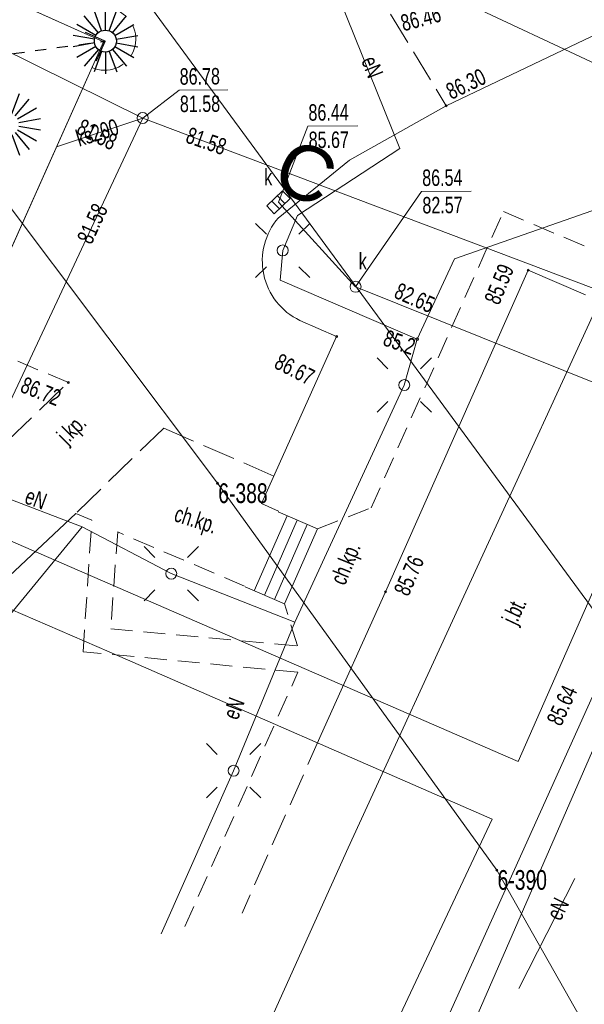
# Model space of a CAD drawing. Header units: metres. Extents: x 7446797 to 7447602, y 5789497 to 5790002.
# Tile 20 of 66: x 7447257 to 7447282, y 5789765 to 5789810. Entities that reach past the tile are written whole.
import ezdxf
from ezdxf.xclip import XClip

# ---------------------------------------------------------------- set-up
doc = ezdxf.new("R2010")
doc.units = ezdxf.units.M
doc.header["$MEASUREMENT"] = 0
doc.header["$XCLIPFRAME"] = 0
for name, pattern in [('2_KTCR02', [1.5, 1, -0.5]), ('2_KTJZ01', [2, 1.5, -0.5]), ('GUZ', [1, 0.5, -0.5])]:
    doc.linetypes.add(name, pattern=pattern)
doc.layers.add('700-L Mapa 1_500 dwg', color=7, linetype='Continuous')
for name, color, linetype, lineweight in [('713-L Obiekty-budynki1', 7, 'Continuous', 13), ('720-L Oznakowanie lądowiska1', 7, 'Continuous', 13), ('720-L Oznakowanie lądowiska176', 203, 'Continuous', 25), ('798-L Zakres inwestycji9', 142, 'Continuous', 70), ('EL-INST_EL', 1, 'GUZ', 25), ('EL_SCHEM', 1, 'Continuous', 25), ('ex_02_DXF_MZ_9_Dzialki7', 9, 'Continuous', 18), ('ex_02_DXF_MZ_9_EGBB_L_07', 9, 'Continuous', 18), ('ex_02_DXF_MZ_9_KTCR_E_T_17', 9, 'Continuous', 18), ('ex_02_DXF_MZ_9_KTCR_L_17', 9, 'Continuous', 18), ('ex_02_DXF_MZ_9_KTJZ_E_T_07', 9, 'Continuous', 18), ('ex_02_DXF_MZ_9_KTJZ_L_07', 9, 'Continuous', 18), ('ex_02_DXF_MZ_9_KTKR_L_07', 9, 'Continuous', 18), ('ex_02_DXF_MZ_9_KTOK_L_57', 9, 'Continuous', 18), ('ex_02_DXF_MZ_9_Numery_punktow7', 9, 'Continuous', 18), ('ex_02_DXF_MZ_9_Punkty7', 9, 'Continuous', 18), ('ex_02_DXF_MZ_9_RTPW_T_17', 9, 'Continuous', 18), ('ex_02_DXF_MZ_9_SUPC_D_L_1200', 9, 'Continuous', 18), ('ex_02_DXF_MZ_9_SUPE_D_L_31', 9, 'Continuous', 18), ('ex_02_DXF_MZ_9_SUPE_E_T_31', 9, 'Continuous', 18), ('ex_02_DXF_MZ_9_SUPE_L_31', 9, 'Continuous', 18), ('ex_02_DXF_MZ_9_SUPK_D_L_434', 9, 'Continuous', 18), ('ex_02_DXF_MZ_9_SUPK_E_T_434', 9, 'Continuous', 18), ('ex_02_DXF_MZ_9_SUPK_L_034', 9, 'Continuous', 18), ('ex_02_DXF_MZ_9_SUPK_L_434', 9, 'Continuous', 18), ('ex_02_DXF_MZ_9_SUPW_D_L_05', 9, 'Continuous', 18), ('ex_02_DXF_MZ_9_SUSM_T_07', 9, 'Continuous', 18), ('ex_02_DXF_MZ_9_SUSM_T_37', 9, 'Continuous', 18), ('ex_02_DXF_MZ_9_SUTE_T_01', 9, 'Continuous', 18), ('ex_02_DXF_MZ_9_SUTK_T_034', 9, 'Continuous', 18), ('ex_02_DXF_MZ_9_SUUK_D_T_07', 9, 'Continuous', 18), ('ex_02_DXF_MZ_9_SUUK_D_T_234', 9, 'Continuous', 18), ('ex_02_DXF_MZ_9_SUUK_E_T_934', 9, 'Continuous', 18)]:
    doc.layers.add(name, color=color, linetype=linetype, lineweight=lineweight)
doc.styles.add('STYL_AUTOMATYCZNY_1', font='Arial.ttf', dxfattribs={"width": 0.7})
doc.styles.add('STYL_AUTOMATYCZNY_4', font='Arial.ttf')
pattern_1 = [(0, (7447251.9097, 5789835.3271), (0, 0.866025), [0, -0.5]), (0, (7447252.1597, 5789835.7601), (0, 0.866025), [0, -0.5])]

# ---------------------------------------------------------------- blocks, each defined once
blk = doc.blocks.new('Rysunek_1_9', base_point=(7447200, 5789750, -0.867))
at = {"layer": 'ex_02_DXF_MZ_9_Dzialki7', "color": 9, "linetype": 'Continuous', "lineweight": 18}
for p, q in [((7447221.01, 5789848.57, -0.867), (7447265.69, 5789789.08, -0.867)), ((7447247.37, 5789831.63, -0.867), (7447287.42, 5789777.03, -0.867)), ((7447265.69, 5789789.08, -0.867), (7447278.42, 5789771.44, -0.867)), ((7447278.42, 5789771.44, -0.867), (7447290.76, 5789749.67, -0.867))]:
    blk.add_line(p, q, dxfattribs=at)
at = {"layer": 'ex_02_DXF_MZ_9_EGBB_L_07', "color": 9, "linetype": 'Continuous', "lineweight": 18}
for p, q in [((7447247.29, 5789815.15, -0.867), (7447260.5, 5789809.22, -0.867)), ((7447260.5, 5789809.22, -0.867), (7447254.39, 5789795.57, -0.867))]:
    blk.add_line(p, q, dxfattribs=at)
at = {"layer": 'ex_02_DXF_MZ_9_KTCR_L_17', "color": 9, "linetype": '2_KTCR02', "lineweight": 18}
for p, q in [((7447272.69, 5789787.96, -0.867), (7447278.72, 5789801.48, -0.867)), ((7447278.72, 5789801.48, -0.867), (7447284, 5789799.22, -0.867)), ((7447258.89, 5789793.68, -0.867), (7447254.39, 5789795.57, -0.867)), ((7447270.24, 5789787, -0.867), (7447272.69, 5789787.96, -0.867)), ((7447259.96, 5789787.4, -0.867), (7447259.23, 5789787.71, -0.867)), ((7447259.56, 5789781.4, -0.867), (7447259.96, 5789787.4, -0.867)), ((7447261.14, 5789786.86, -0.867), (7447260.82, 5789782.45, -0.867)), ((7447266.92, 5789784.39, -0.867), (7447261.14, 5789786.86, -0.867)), ((7447269.33, 5789781.67, -0.867), (7447268.74, 5789783.58, -0.867)), ((7447260.82, 5789782.45, -0.867), (7447269.33, 5789781.67, -0.867)), ((7447269.35, 5789780.46, -0.867), (7447259.56, 5789781.4, -0.867)), ((7447264.2, 5789768.86, -0.867), (7447269.35, 5789780.46, -0.867))]:
    blk.add_line(p, q, dxfattribs=at)
at = {"layer": 'ex_02_DXF_MZ_9_KTJZ_L_07', "color": 9, "linetype": '2_KTJZ01', "lineweight": 18}
for p, q in [((7447273.58, 5789810.47, -0.867), (7447276.11, 5789806.3, -0.867)), ((7447254.69, 5789789.65, -0.867), (7447258.89, 5789793.68, -0.867)), ((7447263.24, 5789791.6, -0.867), (7447259.23, 5789787.71, -0.867)), ((7447268.26, 5789789.41, -0.867), (7447263.24, 5789791.6, -0.867)), ((7447268.47, 5789787.81, -0.867), (7447267.69, 5789788.16, -0.867)), ((7447270.41, 5789777.62, -0.867), (7447266.81, 5789769.48, -0.867))]:
    blk.add_line(p, q, dxfattribs=at)
blk.add_arc((7447260.545, 5789809.339, -0.867), 1.421, 246.1164, 65.2626, dxfattribs=at)
at = {"layer": 'ex_02_DXF_MZ_9_KTKR_L_07', "color": 9, "linetype": 'Continuous', "lineweight": 18}
for p, q in [((7447276.11, 5789806.3, -0.867), (7447314.86, 5789824.82, -0.867)), ((7447276.11, 5789806.3, -0.867), (7447271.709, 5789803.821, -0.867)), ((7447271.709, 5789803.821, -0.867), (7447268.46, 5789801.18, -0.867)), ((7447279.85, 5789798.8, -0.867), (7447273.35, 5789784.13, -0.867)), ((7447282.46, 5789797.68, -0.867), (7447279.85, 5789798.8, -0.867)), ((7447269.44, 5789796.51, -0.867), (7447271.12, 5789795.78, -0.867)), ((7447271.12, 5789795.78, -0.867), (7447267.69, 5789788.16, -0.867)), ((7447259.23, 5789787.71, -0.867), (7447252.85, 5789781.72, -0.867)), ((7447273.35, 5789784.13, -0.867), (7447270.41, 5789777.62, -0.867))]:
    blk.add_line(p, q, dxfattribs=at)
blk.add_arc((7447270.733, 5789799.219, -0.867), 3.002, 139.22, 244.4831, dxfattribs=at)
at = {"layer": 'ex_02_DXF_MZ_9_KTOK_L_57', "color": 9, "linetype": 'Continuous', "lineweight": 18}
for p, q in [((7447267.366, 5789784.182, -0.867), (7447268.866, 5789787.602, -0.867)), ((7447268.457, 5789787.782, -0.867), (7447270.24, 5789787, -0.867)), ((7447267.824, 5789783.982, -0.867), (7447269.324, 5789787.402, -0.867)), ((7447268.282, 5789783.781, -0.867), (7447269.782, 5789787.201, -0.867)), ((7447268.74, 5789783.58, -0.867), (7447270.24, 5789787, -0.867)), ((7447266.957, 5789784.362, -0.867), (7447268.74, 5789783.58, -0.867))]:
    blk.add_line(p, q, dxfattribs=at)
at = {"layer": 'ex_02_DXF_MZ_9_Punkty7', "color": 9, "linetype": 'Continuous', "lineweight": 18}
for centre in [(7447265.69, 5789789.08, -0.867), (7447278.42, 5789771.44, -0.867)]:
    blk.add_circle(centre, 0.045, dxfattribs=at)
at = {"layer": 'ex_02_DXF_MZ_9_RTPW_T_17', "color": 9, "linetype": 'Continuous', "lineweight": 18}
for centre in [(7447276.11, 5789806.3, -0.867), (7447279.85, 5789798.8, -0.867), (7447271.12, 5789795.78, -0.867), (7447258.89, 5789793.68, -0.867), (7447273.35, 5789784.13, -0.867)]:
    blk.add_circle(centre, 0.045, dxfattribs=at)
at = {"layer": 'ex_02_DXF_MZ_9_SUPC_D_L_1200', "color": 9, "linetype": 'Continuous', "lineweight": 18}
for p, q in [((7447278.744, 5789770.387, -0.867), (7447295.196, 5789807.021, -0.867)), ((7447287.671, 5789795.222, -0.867), (7447279.386, 5789776.398, -0.867)), ((7447244.457, 5789788.44, -0.867), (7447260.749, 5789781.4, -0.867)), ((7447279.386, 5789776.398, -0.867), (7447256.155, 5789786.5, -0.867)), ((7447260.749, 5789781.4, -0.867), (7447278.213, 5789773.762, -0.867)), ((7447278.213, 5789773.762, -0.867), (7447271.821, 5789760.166, -0.867)), ((7447273.31, 5789758.364, -0.867), (7447278.744, 5789770.387, -0.867))]:
    blk.add_line(p, q, dxfattribs=at)
at = {"layer": 'ex_02_DXF_MZ_9_SUPE_D_L_31', "color": 9, "linetype": 'Continuous', "lineweight": 18}
blk.add_line((7447279.426, 5789766.042, -0.867), (7447281.971, 5789771.061, -0.867), dxfattribs=at)
at = {"layer": 'ex_02_DXF_MZ_9_SUPE_L_31', "color": 9, "linetype": 'Continuous', "lineweight": 18}
for p, q in [((7447271.16, 5789811.38, -0.867), (7447274, 5789804.35, -0.867)), ((7447274, 5789804.35, -0.867), (7447269.34, 5789801.29, -0.867)), ((7447286.59, 5789802.86, -0.867), (7447276.49, 5789799.32, -0.867)), ((7447269.34, 5789801.29, -0.867), (7447268.66, 5789799.7, -0.867)), ((7447268.55, 5789798.34, -0.867), (7447268.66, 5789799.7, -0.867)), ((7447276.49, 5789799.32, -0.867), (7447274.79, 5789795.65, -0.867)), ((7447274.79, 5789795.65, -0.867), (7447268.55, 5789798.34, -0.867)), ((7447274.79, 5789795.65, -0.867), (7447274.2, 5789793.56, -0.867)), ((7447274.2, 5789793.56, -0.867), (7447269.21, 5789782.74, -0.867)), ((7447259.52, 5789787.09, -0.867), (7447252.32, 5789789.83, -0.867)), ((7447253.44, 5789779.71, -0.867), (7447259.52, 5789787.09, -0.867)), ((7447263.58, 5789784.96, -0.867), (7447259.52, 5789787.09, -0.867)), ((7447269.21, 5789782.74, -0.867), (7447263.58, 5789784.96, -0.867)), ((7447269.21, 5789782.74, -0.867), (7447266.42, 5789775.97, -0.867)), ((7447266.42, 5789775.97, -0.867), (7447263.12, 5789768.53, -0.867))]:
    blk.add_line(p, q, dxfattribs=at)
at = {"layer": 'ex_02_DXF_MZ_9_SUPK_D_L_434', "color": 9, "linetype": 'Continuous', "lineweight": 18}
for p, q in [((7447226.046, 5789823.662, -0.867), (7447262.28, 5789805.74, -0.867)), ((7447262.28, 5789805.74, -0.867), (7447246.196, 5789771.349, -0.867)), ((7447262.28, 5789805.74, -0.867), (7447298.424, 5789792.078, -0.867)), ((7447271.98, 5789798.043, -0.867), (7447268.463, 5789801.898, -0.867)), ((7447271.98, 5789798.043, -0.867), (7447301.165, 5789786.307, -0.867))]:
    blk.add_line(p, q, dxfattribs=at)
at = {"layer": 'ex_02_DXF_MZ_9_SUPK_L_034', "color": 9, "linetype": 'Continuous', "lineweight": 18}
blk.add_line((7447276.39, 5789762.23, -0.867), (7447289.05, 5789791.28, -0.867), dxfattribs=at)
at = {"layer": 'ex_02_DXF_MZ_9_SUPK_L_434', "color": 9, "linetype": 'Continuous', "lineweight": 18}
blk.add_line((7447258.355, 5789804.428, -0.867), (7447262.28, 5789805.74, -0.867), dxfattribs=at)
at = {"layer": 'ex_02_DXF_MZ_9_SUPW_D_L_05', "color": 9, "linetype": 'Continuous', "lineweight": 18}
for p, q in [((7447287.475, 5789806.072, -0.867), (7447267.698, 5789815.354, -0.867)), ((7447271.64, 5789772.448, -0.867), (7447284.366, 5789800.17, -0.867)), ((7447267.229, 5789762.646, -0.867), (7447271.64, 5789772.448, -0.867))]:
    blk.add_line(p, q, dxfattribs=at)
at = {"layer": 'ex_02_DXF_MZ_9_SUSM_T_07', "color": 9, "linetype": 'Continuous', "lineweight": 18}
for p, q in [((7447267.917, 5789800.442, -0.867), (7447267.423, 5789800.937, -0.867)), ((7447269.402, 5789800.442, -0.867), (7447269.897, 5789800.937, -0.867)), ((7447267.917, 5789798.958, -0.867), (7447267.423, 5789798.463, -0.867)), ((7447269.402, 5789798.958, -0.867), (7447269.897, 5789798.463, -0.867)), ((7447273.457, 5789794.302, -0.867), (7447272.963, 5789794.797, -0.867)), ((7447274.942, 5789794.302, -0.867), (7447275.437, 5789794.797, -0.867)), ((7447273.457, 5789792.818, -0.867), (7447272.963, 5789792.323, -0.867)), ((7447274.942, 5789792.818, -0.867), (7447275.437, 5789792.323, -0.867)), ((7447262.837, 5789785.702, -0.867), (7447262.343, 5789786.197, -0.867)), ((7447264.322, 5789785.702, -0.867), (7447264.817, 5789786.197, -0.867)), ((7447262.837, 5789784.218, -0.867), (7447262.343, 5789783.723, -0.867)), ((7447264.322, 5789784.218, -0.867), (7447264.817, 5789783.723, -0.867)), ((7447265.677, 5789776.712, -0.867), (7447265.183, 5789777.207, -0.867)), ((7447267.162, 5789776.712, -0.867), (7447267.657, 5789777.207, -0.867)), ((7447265.677, 5789775.228, -0.867), (7447265.183, 5789774.733, -0.867)), ((7447267.162, 5789775.228, -0.867), (7447267.657, 5789774.733, -0.867))]:
    blk.add_line(p, q, dxfattribs=at)
at = {"layer": 'ex_02_DXF_MZ_9_SUSM_T_37', "color": 9, "linetype": 'Continuous', "lineweight": 18}
for centre in [(7447268.66, 5789799.7, -0.867), (7447274.2, 5789793.56, -0.867), (7447263.58, 5789784.96, -0.867), (7447266.42, 5789775.97, -0.867)]:
    blk.add_circle(centre, 0.25, dxfattribs=at)
at = {"layer": 'ex_02_DXF_MZ_9_SUTE_T_01', "color": 9, "linetype": 'Continuous', "lineweight": 18}
blk.add_circle((7447274.79, 5789795.65, -0.867), 0.0625, dxfattribs=at)
at = {"layer": 'ex_02_DXF_MZ_9_SUTK_T_034', "color": 9, "linetype": 'Continuous', "lineweight": 18}
for p, q in [((7447262.28, 5789805.74, -0.867), (7447263.939, 5789807.009, -0.867)), ((7447263.939, 5789807.009, -0.867), (7447266.165, 5789807.025, -0.867)), ((7447268.463, 5789801.898, -0.867), (7447269.808, 5789805.368, -0.867)), ((7447269.808, 5789805.368, -0.867), (7447272.088, 5789805.384, -0.867)), ((7447271.98, 5789798.043, -0.867), (7447274.993, 5789802.389, -0.867)), ((7447274.993, 5789802.389, -0.867), (7447277.246, 5789802.405, -0.867))]:
    blk.add_line(p, q, dxfattribs=at)
at = {"layer": 'ex_02_DXF_MZ_9_SUUK_D_T_07', "color": 9, "linetype": 'Continuous', "lineweight": 18}
for p, q in [((7447267.93, 5789801.73, -0.867), (7447268.648, 5789802.426, -0.867)), ((7447268.648, 5789802.426, -0.867), (7447268.996, 5789802.067, -0.867)), ((7447268.163, 5789801.956, -0.867), (7447268.511, 5789801.597, -0.867)), ((7447268.996, 5789802.067, -0.867), (7447268.277, 5789801.371, -0.867)), ((7447268.414, 5789802.2, -0.867), (7447268.762, 5789801.841, -0.867)), ((7447268.277, 5789801.371, -0.867), (7447267.93, 5789801.73, -0.867))]:
    blk.add_line(p, q, dxfattribs=at)
at = {"layer": 'ex_02_DXF_MZ_9_SUUK_D_T_234', "color": 9, "linetype": 'Continuous', "lineweight": 18}
for centre in [(7447262.28, 5789805.74, -0.867), (7447271.98, 5789798.043, -0.867)]:
    blk.add_circle(centre, 0.25, dxfattribs=at)
at = {"layer": 'ex_02_DXF_MZ_9_KTCR_E_T_17', "color": 9, "linetype": 'Continuous', "lineweight": 18, "char_height": 0.75, "attachment_point": 4, "style": 'STYL_AUTOMATYCZNY_1'}
for insert, rotation in [((7447263.739, 5789787.621, -0.867), 342.1213), ((7447271.253, 5789784.481, -0.867), 67.7824)]:
    blk.add_mtext('\\A1;{\\pql;\\fArial|b0|i0|c238|p0;\\W0.700000;ch.kp.}', dxfattribs=dict(at, insert=insert, rotation=rotation))
at = {"layer": 'ex_02_DXF_MZ_9_KTJZ_E_T_07', "color": 9, "linetype": 'Continuous', "lineweight": 18, "char_height": 0.75, "attachment_point": 4, "style": 'STYL_AUTOMATYCZNY_1'}
for s, insert, rotation in [('\\A1;{\\pql;\\fArial|b0|i0|c238|p0;\\W0.700000;j.kp.}', (7447258.641, 5789791.001, -0.867), 45), ('\\A1;{\\pql;\\fArial|b0|i0|c238|p0;\\W0.700000;j.bt.}', (7447279.062, 5789782.687, -0.867), 64.6602)]:
    blk.add_mtext(s, dxfattribs=dict(at, insert=insert, rotation=rotation))
at = {"layer": 'ex_02_DXF_MZ_9_Numery_punktow7', "color": 9, "linetype": 'Continuous', "lineweight": 18, "char_height": 0.9, "attachment_point": 1, "style": 'STYL_AUTOMATYCZNY_1'}
for s, insert in [('\\A1;{\\pql;\\fArial|b0|i0|c238|p0;\\W0.700000;6-388}', (7447265.723, 5789789.08, -0.867)), ('\\A1;{\\pql;\\fArial|b0|i0|c238|p0;\\W0.700000;6-390}', (7447278.453, 5789771.44, -0.867))]:
    blk.add_mtext(s, dxfattribs=dict(at, insert=insert))
at = {"layer": 'ex_02_DXF_MZ_9_RTPW_T_17', "color": 9, "linetype": 'Continuous', "lineweight": 18, "char_height": 0.75, "style": 'STYL_AUTOMATYCZNY_1'}
for s, insert, attachment_point, rotation in [('\\A1;{\\pql;\\fArial|b0|i0|c238|p0;\\W0.700000;86.46}', (7447273.974, 5789810.416, -0.867), 1, 14.8084), ('\\A1;{\\pql;\\fArial|b0|i0|c238|p0;\\W0.700000;86.30}', (7447276.348, 5789806.556, -0.867), 7, 25.4077), ('\\A1;{\\pql;\\fArial|b0|i0|c238|p0;\\W0.700000;85.59}', (7447277.824, 5789797.457, -0.867), 1, 67.5206), ('\\A1;{\\pql;\\fArial|b0|i0|c238|p0;\\W0.700000;86.67}', (7447268.561, 5789795.037, -0.867), 1, 332.7839), ('\\A1;{\\pql;\\fArial|b0|i0|c238|p0;\\W0.700000;86.72}', (7447256.645, 5789793.258, -0.867), 7, 338.2485), ('\\A1;{\\pql;\\fArial|b0|i0|c238|p0;\\W0.700000;85.76}', (7447273.7, 5789784.185, -0.867), 1, 66.3295), ('\\A1;{\\pql;\\fArial|b0|i0|c238|p0;\\W0.700000;85.64}', (7447281.011, 5789778.117, -0.867), 4, 65.3764)]:
    blk.add_mtext(s, dxfattribs=dict(at, insert=insert, attachment_point=attachment_point, rotation=rotation))
at = {"layer": 'ex_02_DXF_MZ_9_SUPE_E_T_31', "color": 9, "linetype": 'Continuous', "lineweight": 18, "char_height": 0.75, "style": 'STYL_AUTOMATYCZNY_1'}
for insert, attachment_point, rotation in [((7447272.219, 5789808.364, -0.867), 7, 291.3179), ((7447256.843, 5789788.181, -0.867), 7, 339.6895), ((7447266.615, 5789778.239, -0.867), 7, 69.0109), ((7447280.991, 5789769.244, -0.867), 4, 63.8331)]:
    blk.add_mtext('\\A1;{\\pql;\\fArial|b0|i0|c238|p0;\\W0.700000;eN}', dxfattribs=dict(at, insert=insert, attachment_point=attachment_point, rotation=rotation))
at = {"layer": 'ex_02_DXF_MZ_9_SUPK_E_T_434', "color": 9, "linetype": 'Continuous', "lineweight": 18, "insert": (7447259.162, 5789805.15, -0.867), "char_height": 0.75, "attachment_point": 1, "rotation": 17.1, "style": 'STYL_AUTOMATYCZNY_1'}
blk.add_mtext('\\A1;{\\pql;\\fArial|b0|i0|c238|p0;\\W0.700000;ks200}', dxfattribs=at)
at = {"layer": 'ex_02_DXF_MZ_9_SUTE_T_01', "color": 9, "linetype": 'Continuous', "lineweight": 18, "insert": (7447273.178, 5789795.384, -0.867), "char_height": 0.75, "attachment_point": 7, "rotation": 340.641, "style": 'STYL_AUTOMATYCZNY_1'}
blk.add_mtext('\\A1;{\\pql;\\fArial|b0|i0|c238|p0;\\W0.700000;85.2}', dxfattribs=at)
at = {"layer": 'ex_02_DXF_MZ_9_SUTK_T_034', "color": 9, "linetype": 'Continuous', "lineweight": 18, "char_height": 0.75, "style": 'STYL_AUTOMATYCZNY_1'}
for s, insert, attachment_point, rotation in [('\\A1;{\\pql;\\fArial|b0|i0|c238|p0;\\W0.700000;86.78}', (7447263.962, 5789808.01, -0.867), 1, 0.4031), ('\\A1;{\\pql;\\fArial|b0|i0|c238|p0;\\W0.700000;81.58}', (7447263.971, 5789806.76, -0.867), 1, 0.4031), ('\\A1;{\\pql;\\fArial|b0|i0|c238|p0;\\W0.700000;86.44}', (7447269.831, 5789806.368, -0.867), 1, 0.4031), ('\\A1;{\\pql;\\fArial|b0|i0|c238|p0;\\W0.700000;81.58}', (7447259.374, 5789805.394, -0.867), 4, 333.837), ('\\A1;{\\pql;\\fArial|b0|i0|c238|p0;\\W0.700000;81.58}', (7447264.311, 5789804.99, -0.867), 4, 340.866), ('\\A1;{\\pql;\\fArial|b0|i0|c238|p0;\\W0.700000;85.67}', (7447269.84, 5789805.118, -0.867), 1, 0.4031), ('\\A1;{\\pql;\\fArial|b0|i0|c238|p0;\\W0.700000;86.54}', (7447275.016, 5789803.39, -0.867), 1, 0.405), ('\\A1;{\\pql;\\fArial|b0|i0|c238|p0;\\W0.700000;82.57}', (7447275.025, 5789802.14, -0.867), 1, 0.405), ('\\A1;{\\pql;\\fArial|b0|i0|c238|p0;\\W0.700000;81.58}', (7447259.604, 5789800.089, -0.867), 4, 65.2031), ('\\A1;{\\pql;\\fArial|b0|i0|c238|p0;\\W0.700000;82.65}', (7447273.835, 5789797.907, -0.867), 4, 336.1727)]:
    blk.add_mtext(s, dxfattribs=dict(at, insert=insert, attachment_point=attachment_point, rotation=rotation))
at = {"layer": 'ex_02_DXF_MZ_9_SUUK_E_T_934', "color": 9, "linetype": 'Continuous', "lineweight": 18, "char_height": 0.75, "attachment_point": 7, "style": 'STYL_AUTOMATYCZNY_1'}
for insert in [(7447267.82, 5789802.664, -0.867), (7447272.126, 5789798.834, -0.867)]:
    blk.add_mtext('\\A1;{\\pql;\\fArial|b0|i0|c238|p0;\\W0.700000;k}', dxfattribs=dict(at, insert=insert))
blk = doc.blocks.new('*U18')
at = {"layer": 'EL_SCHEM'}
blk.add_line((0, -0.5), (0, 0.5), dxfattribs=at)
blk = doc.blocks.new('*U19')
at = {"layer": 'EL_SCHEM', "color": 0, "linetype": 'ByBlock', "lineweight": -2, "transparency": 16777216}
blk.add_blockref('*U18', (7447214, 5789813.486), dxfattribs=at)
for p, rotation in [((7447213.357, 5789813.252), 40.00000000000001), ((7447213.658, 5789813.425), 19.99999999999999), ((7447214.342, 5789813.425), 340), ((7447214.642, 5789813.252), 320), ((7447213.134, 5789812.986), 59.99999999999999), ((7447214.866, 5789812.986), 300.0000000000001), ((7447213.015, 5789812.659), 80.00000000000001), ((7447214.984, 5789812.659), 280), ((7447213.015, 5789812.312), 99.99999999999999), ((7447213.134, 5789811.986), 120), ((7447214.866, 5789811.986), 240), ((7447214.984, 5789812.312), 260), ((7447213.357, 5789811.72), 140), ((7447213.658, 5789811.546), 160.0000000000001), ((7447214, 5789811.486), 180), ((7447214.342, 5789811.546), 200), ((7447214.642, 5789811.72), 220)]:
    blk.add_blockref('*U18', p, dxfattribs=dict(at, rotation=rotation))
blk = doc.blocks.new('*U52')
at = {"layer": 'EL_SCHEM'}
blk.add_line((0, -0.5), (0, 0.5), dxfattribs=at)
blk = doc.blocks.new('*U54')
at = {"layer": 'EL_SCHEM', "color": 0, "linetype": 'ByBlock', "lineweight": -2, "transparency": 16777216}
blk.add_blockref('*U52', (7447214, 5789813.486), dxfattribs=at)
for p, rotation in [((7447213.357, 5789813.252), 40.00000000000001), ((7447213.658, 5789813.425), 19.99999999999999), ((7447214.342, 5789813.425), 340), ((7447214.642, 5789813.252), 320), ((7447213.134, 5789812.986), 59.99999999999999), ((7447214.866, 5789812.986), 300.0000000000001), ((7447213.015, 5789812.659), 80.00000000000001), ((7447214.984, 5789812.659), 280), ((7447213.015, 5789812.312), 99.99999999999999), ((7447213.134, 5789811.986), 120), ((7447214.866, 5789811.986), 240), ((7447214.984, 5789812.312), 260), ((7447213.357, 5789811.72), 140), ((7447213.658, 5789811.546), 160.0000000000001), ((7447214, 5789811.486), 180), ((7447214.342, 5789811.546), 200), ((7447214.642, 5789811.72), 220)]:
    blk.add_blockref('*U52', p, dxfattribs=dict(at, rotation=rotation))

msp = doc.modelspace()

# ---------------------------------------------------------------- hatches: boundary and pattern name
at = {"layer": '720-L Oznakowanie lądowiska176', "linetype": 'Continuous', "lineweight": 25}
h = msp.add_hatch(dxfattribs=at)
h.set_pattern_fill('TYNK', color=203, style=0, pattern_type=2)
h.set_pattern_definition(pattern_1)
h.paths.add_polyline_path([(7447260.115, 5789809.461), (7447259.678, 5789809.66), (7447259.67, 5789809.642), (7447260.107, 5789809.443)])
h = msp.add_hatch(dxfattribs=at)
h.set_pattern_fill('TYNK', color=203, style=0, pattern_type=2)
h.set_pattern_definition(pattern_1)
h.paths.add_polyline_path([(7447260.561, 5789809.258), (7447260.115, 5789809.461), (7447260.107, 5789809.443), (7447260.553, 5789809.24)])
h = msp.add_hatch(dxfattribs=at)
h.set_pattern_fill('TYNK', color=203, style=0, pattern_type=2)
h.set_pattern_definition(pattern_1)
h.paths.add_polyline_path([(7447260.368, 5789808.786), (7447260.571, 5789809.232), (7447260.553, 5789809.24), (7447260.35, 5789808.794)])
h = msp.add_hatch(dxfattribs=at)
h.set_pattern_fill('TYNK', color=203, style=0, pattern_type=2)
h.set_pattern_definition(pattern_1)
h.paths.add_polyline_path([(7447260.17, 5789808.349), (7447260.368, 5789808.786), (7447260.35, 5789808.794), (7447260.151, 5789808.357)])

# ---------------------------------------------------------------- linework, layer by layer
at = {"layer": '713-L Obiekty-budynki1', "color": 7, "linetype": 'Continuous', "lineweight": 13, "elevation": -0.867, "flags": 128}
msp.add_lwpolyline([(7447244.06, 5789807.93), (7447247.29, 5789815.15), (7447260.5, 5789809.22), (7447254.39, 5789795.57), (7447251.195, 5789797), (7447248.26, 5789790.41), (7447246.021, 5789791.407), (7447246.09, 5789791.56), (7447241.782, 5789793.444), (7447247.63, 5789806.31)], close=True, dxfattribs=at)
at = {"layer": '720-L Oznakowanie lądowiska1', "color": 7, "linetype": 'Continuous', "lineweight": 13, "elevation": -0.867, "flags": 128}
for points in [[(7447260.115, 5789809.461), (7447260.107, 5789809.443), (7447259.67, 5789809.642), (7447259.678, 5789809.66)], [(7447260.561, 5789809.258), (7447260.553, 5789809.24), (7447260.107, 5789809.443), (7447260.115, 5789809.461)], [(7447260.368, 5789808.786), (7447260.35, 5789808.794), (7447260.553, 5789809.24), (7447260.571, 5789809.232)], [(7447260.17, 5789808.349), (7447260.151, 5789808.357), (7447260.35, 5789808.794), (7447260.368, 5789808.786)]]:
    msp.add_lwpolyline(points, close=True, dxfattribs=at)
at = {"layer": 'EL-INST_EL'}
msp.add_line((7447252.427, 5789808.141), (7447260.579, 5789809.25, -0.867), dxfattribs=at)
at = {"layer": 'EL_SCHEM'}
msp.add_circle((7447260.579, 5789809.25, -0.867), 0.5, dxfattribs=at)

# ---------------------------------------------------------------- block references
at = {"layer": '700-L Mapa 1_500 dwg', "color": 52, "linetype": 'Continuous', "lineweight": 25}
ref = msp.add_blockref('Rysunek_1_9', (7447200, 5789750, -0.867), dxfattribs=at)
XClip(ref).set_block_clipping_path([(7446797.4999703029, 5789497.4999993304), (7447602.4999703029, 5790002.4999993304)])
at = {"layer": 'EL_SCHEM'}
for name, p in [('*U19', (46.58, -3.236, -0.867)), ('*U54', (42.146, -7.029, -0.867))]:
    msp.add_blockref(name, p, dxfattribs=at)

# ---------------------------------------------------------------- texts
at = {"layer": '798-L Zakres inwestycji9', "color": 142, "linetype": 'Continuous', "lineweight": 70, "insert": (7447269.057, 5789804.907, -0.867), "char_height": 2.5, "attachment_point": 1, "rotation": 336.1008, "style": 'STYL_AUTOMATYCZNY_4'}
msp.add_mtext('\\A1;{\\pql;\\fArial|b0|i0|c238|p0;\\W1.000000;C}', dxfattribs=at)

doc.saveas('drawing.dxf')
